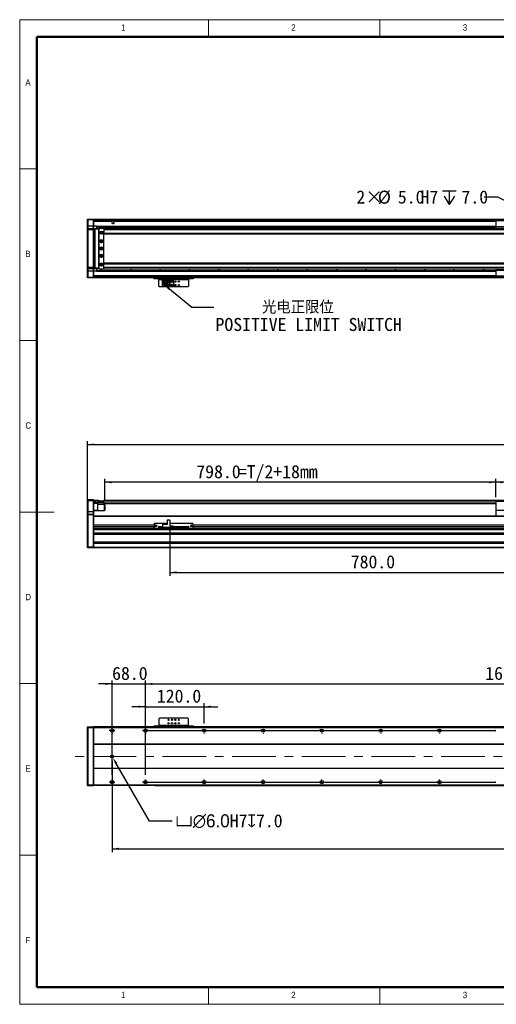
# Model space of a CAD drawing. Header units: millimetres. Extents: x 35 to 2905, y 35 to 2044.
# Tile 1 of 6: x 35 to 1007, y 35 to 2044. Entities that reach past the tile are written whole.
import ezdxf

# ---------------------------------------------------------------- set-up
doc = ezdxf.new("R2010")
doc.units = ezdxf.units.MM
doc.header["$LTSCALE"] = 7
doc.header["$PDSIZE"] = -1
doc.linetypes.add('CENTERX2', pattern=[20.32, 12.7, -2.54, 2.54, -2.54])
doc.layers.add('DIMNS', color=7, linetype='Continuous')
doc.styles.add('SLDTEXTSTYLE1', font='Gothic.ttf', dxfattribs={"width": 0.913})
doc.styles.add('SLDTEXTSTYLE8', font='txt')
doc.styles.add('SLDTEXTSTYLE9', font='txt', dxfattribs={"bigfont": 'bigfont'})
doc.dimstyles.new('SLDDIMSTYLE0', dxfattribs={"dimtxt": 26.6, "dimasz": 14, "dimexe": 0, "dimexo": 0.0625, "dimgap": 6.65, "dimtad": 2, "dimdec": 1, "dimrnd": 1e-09, "dimzin": 4, "dimdsep": 46, "dimtxsty": 'SLDTEXTSTYLE8', "dimsah": 1, "dimcen": 0.09, "dimadec": 0, "dimazin": 1, "dimtfac": 1, "dimtdec": 1, "dimtofl": 0, "dimtmove": 0, "dimatfit": 3, "dimfxl": 0, "dimfrac": 2, "dimtolj": 1, "dimtzin": 12, "dimarcsym": 0})
doc.dimstyles.new('SLDDIMSTYLE1', dxfattribs={"dimtxt": 26.6, "dimasz": 14, "dimexe": 0, "dimexo": 0.0625, "dimgap": 6.65, "dimtad": 2, "dimdec": 1, "dimrnd": 1e-09, "dimzin": 4, "dimdsep": 46, "dimtxsty": 'SLDTEXTSTYLE8', "dimsah": 1, "dimcen": 0.09, "dimadec": 0, "dimazin": 1, "dimtfac": 1, "dimtdec": 1, "dimtmove": 0, "dimatfit": 0, "dimfxl": 0, "dimfrac": 2, "dimtolj": 1, "dimtzin": 12, "dimarcsym": 0})
doc.dimstyles.new('SLDDIMSTYLE3', dxfattribs={"dimtxt": 0.18, "dimasz": 14, "dimexe": 0, "dimexo": 0.0625, "dimgap": 0, "dimtad": 0, "dimtih": 1, "dimtoh": 1, "dimdec": 0, "dimrnd": 1e-09, "dimzin": 0, "dimdsep": 46, "dimtxsty": 'Standard', "dimsah": 1, "dimcen": 0.09, "dimadec": 0, "dimazin": 0, "dimtfac": 14, "dimtdec": 0, "dimtofl": 0, "dimtmove": 0, "dimatfit": 3, "dimfxl": 0, "dimfrac": 2, "dimtolj": 1, "dimtzin": 0, "dimarcsym": 0})
doc.dimstyles.new('SLDDIMSTYLE4', dxfattribs={"dimtxt": 26.6, "dimasz": 14, "dimexe": 0, "dimexo": 0.0625, "dimgap": 6.65, "dimtad": 0, "dimtih": 1, "dimtoh": 1, "dimdec": 1, "dimrnd": 1e-09, "dimzin": 4, "dimdsep": 46, "dimtxsty": 'SLDTEXTSTYLE8', "dimsah": 1, "dimcen": 0, "dimadec": 0, "dimazin": 1, "dimtfac": 1, "dimtdec": 1, "dimtofl": 0, "dimtmove": 0, "dimatfit": 3, "dimfxl": 0, "dimfrac": 2, "dimtolj": 1, "dimtzin": 12, "dimarcsym": 0})
doc.dimstyles.new('SLDDIMSTYLE7', dxfattribs={"dimtxt": 26.6, "dimasz": 14, "dimexe": 0, "dimexo": 0.0625, "dimgap": 6.65, "dimtad": 0, "dimtih": 1, "dimtoh": 1, "dimdec": 1, "dimrnd": 1e-09, "dimzin": 4, "dimdsep": 46, "dimtxsty": 'SLDTEXTSTYLE8', "dimsah": 1, "dimcen": 0, "dimadec": 0, "dimazin": 1, "dimtfac": 1, "dimtdec": 1, "dimtofl": 0, "dimtmove": 0, "dimatfit": 3, "dimfxl": 0, "dimfrac": 2, "dimtolj": 1, "dimtzin": 12, "dimarcsym": 0})

# ---------------------------------------------------------------- blocks, each defined once
blk = doc.blocks.new('_D')
at = {"layer": 'DIMNS'}
for p, q in [((173.6, 1042.6), (173.6, 1184.2)), ((173.6, 1177.2), (2089.6, 1177.2)), ((2089.6, 1042.6), (2089.6, 1184.2))]:
    blk.add_line(p, q, dxfattribs=at)
for points in [[(173.6, 1177.2), (187.6, 1175.1), (187.6, 1179.3)], [(2089.6, 1177.2), (2075.6, 1179.3), (2075.6, 1175.1)]]:
    blk.add_solid(points, dxfattribs=at)
at = {"layer": 'DIMNS', "insert": (1093.1, 1212.1), "char_height": 26.6, "attachment_point": 1, "style": 'SLDTEXTSTYLE8'}
blk.add_mtext('1916.0', dxfattribs=at)
blk = doc.blocks.new('_D_1')
at = {"layer": 'DIMNS'}
for p, q in [((208.6, 1063.3), (208.6, 1107.2)), ((1006.6, 1070.1), (1006.6, 1107.2)), ((1006.6, 1100.2), (208.6, 1100.2))]:
    blk.add_line(p, q, dxfattribs=at)
for points in [[(208.6, 1100.2), (222.6, 1098.1), (222.6, 1102.3)], [(1006.6, 1100.2), (992.6, 1102.3), (992.6, 1098.1)]]:
    blk.add_solid(points, dxfattribs=at)
at = {"layer": 'DIMNS', "char_height": 26.6, "attachment_point": 1, "style": 'SLDTEXTSTYLE8'}
for s, insert in [('798.0', (395.4, 1135.1)), ('=T/2+18mm', (480.1, 1135.1))]:
    blk.add_mtext(s, dxfattribs=dict(at, insert=insert))
blk = doc.blocks.new('_D_3')
at = {"layer": 'DIMNS'}
for p, q in [((1006.6, 1070.1), (1006.6, 1107.2)), ((1256.6, 1070.1), (1256.6, 1107.2)), ((1256.6, 1100.2), (1006.6, 1100.2))]:
    blk.add_line(p, q, dxfattribs=at)
for points in [[(1006.6, 1100.2), (1020.6, 1098.1), (1020.6, 1102.3)], [(1256.6, 1100.2), (1242.6, 1102.3), (1242.6, 1098.1)]]:
    blk.add_solid(points, dxfattribs=at)
at = {"layer": 'DIMNS', "insert": (1089.6, 1135.1), "char_height": 26.6, "attachment_point": 1, "style": 'SLDTEXTSTYLE8'}
blk.add_mtext('250.0', dxfattribs=at)
blk = doc.blocks.new('_D_4')
at = {"layer": 'DIMNS'}
for p, q in [((1121.6, 1008.8), (1121.6, 909.3)), ((341.6, 1001.8), (341.6, 909.3)), ((341.6, 916.3), (1121.6, 916.3))]:
    blk.add_line(p, q, dxfattribs=at)
for points in [[(341.6, 916.3), (355.6, 914.2), (355.6, 918.4)], [(1121.6, 916.3), (1107.6, 918.4), (1107.6, 914.2)]]:
    blk.add_solid(points, dxfattribs=at)
at = {"layer": 'DIMNS', "insert": (710.5, 951.2), "char_height": 26.6, "attachment_point": 1, "style": 'SLDTEXTSTYLE8'}
blk.add_mtext('780.0', dxfattribs=at)
blk = doc.blocks.new('_D_13')
at = {"layer": 'DIMNS'}
for p, q in [((223.6, 532), (223.6, 345.4)), ((2039.6, 526.4), (2039.6, 345.4)), ((223.6, 352.4), (2039.6, 352.4))]:
    blk.add_line(p, q, dxfattribs=at)
for points in [[(223.6, 352.4), (237.6, 350.3), (237.6, 354.5)], [(2039.6, 352.4), (2025.6, 354.5), (2025.6, 350.3)]]:
    blk.add_solid(points, dxfattribs=at)
at = {"layer": 'DIMNS', "insert": (1072.3, 387.3), "char_height": 26.6, "attachment_point": 1, "style": 'SLDTEXTSTYLE8'}
blk.add_mtext('1816.0', dxfattribs=at)
blk = doc.blocks.new('_D_15')
at = {"layer": 'Defpoints', "color": 0}
for p in [(222.1, 543.5), (225.1, 538.3)]:
    blk.add_point(p, dxfattribs=at)
at = {"layer": 'DIMNS', "color": 0, "lineweight": -2}
for p, q in [((299.8, 408.8), (232.1, 526.1)), ((346, 408.8), (299.8, 408.8))]:
    blk.add_line(p, q, dxfattribs=at)
at = {"layer": 'DIMNS', "color": 0}
blk.add_solid([(234.1, 527.3), (230.1, 525), (225.1, 538.3)], dxfattribs=at)
at = {"layer": 'DIMNS', "color": 0, "insert": (352.7, 422.7), "char_height": 26.6, "attachment_point": 1, "style": 'SLDTEXTSTYLE8'}
blk.add_mtext('\\A1;{\\fGDT|b0|i0|c134|p2;v\\fMS PGothic|b0|i0|c128|p34;∅6.0}H7{\\fGDT|b0|i0|c134|p2;x}7.0', dxfattribs=at)
blk = doc.blocks.new('_D_18')
at = {"layer": 'DIMNS'}
for p, q in [((291.6, 608.1), (291.6, 695.7)), ((291.6, 688.7), (1971.6, 688.7)), ((1971.6, 608.1), (1971.6, 695.7))]:
    blk.add_line(p, q, dxfattribs=at)
for points in [[(291.6, 688.7), (305.6, 686.6), (305.6, 690.8)], [(1971.6, 688.7), (1957.6, 690.8), (1957.6, 686.6)]]:
    blk.add_solid(points, dxfattribs=at)
at = {"layer": 'DIMNS', "char_height": 26.6, "attachment_point": 1, "style": 'SLDTEXTSTYLE8'}
for s, insert in [('1680.0', (984.9, 723.6)), ('=14×120(PITCH)', (1088.8, 723.6))]:
    blk.add_mtext(s, dxfattribs=dict(at, insert=insert))
blk = doc.blocks.new('_D_19')
at = {"layer": 'DIMNS'}
for p, q in [((223.6, 688.7), (195.6, 688.7)), ((223.6, 503.1), (223.6, 695.7)), ((223.6, 688.7), (291.6, 688.7)), ((291.6, 503.1), (291.6, 695.7)), ((291.6, 688.7), (319.6, 688.7))]:
    blk.add_line(p, q, dxfattribs=at)
for points in [[(223.6, 688.7), (209.6, 690.8), (209.6, 686.6)], [(291.6, 688.7), (305.6, 686.6), (305.6, 690.8)]]:
    blk.add_solid(points, dxfattribs=at)
at = {"layer": 'DIMNS', "insert": (223.6, 723.6), "char_height": 26.6, "attachment_point": 1, "style": 'SLDTEXTSTYLE8'}
blk.add_mtext('68.0', dxfattribs=at)
blk = doc.blocks.new('_D_21')
at = {"layer": 'DIMNS'}
for p, q in [((291.6, 608.1), (291.6, 649.3)), ((411.6, 608.1), (411.6, 649.3)), ((291.6, 642.3), (263.6, 642.3)), ((291.6, 642.3), (411.6, 642.3)), ((411.6, 642.3), (439.6, 642.3))]:
    blk.add_line(p, q, dxfattribs=at)
for points in [[(291.6, 642.3), (277.6, 644.4), (277.6, 640.2)], [(411.6, 642.3), (425.6, 640.2), (425.6, 644.4)]]:
    blk.add_solid(points, dxfattribs=at)
at = {"layer": 'DIMNS', "insert": (314.9, 677.2), "char_height": 26.6, "attachment_point": 1, "style": 'SLDTEXTSTYLE8'}
blk.add_mtext('120.0', dxfattribs=at)
blk = doc.blocks.new('SW_CENTERMARKSYMBOL_1')
at = {"layer": 'DIMNS', "color": 0}
for p, q in [((-5.08, 105), (-5.84, 105)), ((0, 105), (-2.54, 105)), ((0, 110.08), (0, 110.84)), ((0, 105), (0, 107.54)), ((0, 105), (0, 102.46)), ((0, 105), (2.54, 105)), ((5.08, 105), (5.84, 105)), ((182.92, 105), (182.16, 105)), ((188, 105), (185.46, 105)), ((188, 110.08), (188, 110.84)), ((188, 105), (188, 107.54)), ((188, 105), (188, 102.46)), ((188, 105), (190.54, 105)), ((193.08, 105), (193.84, 105)), ((0, 99.92), (0, 99.16)), ((188, 99.92), (188, 99.16)), ((-5.08, 0), (-5.84, 0)), ((0, 0), (-2.54, 0)), ((0, 5.08), (0, 5.84)), ((0, 0), (0, 2.54)), ((0, 0), (0, -2.54)), ((0, 0), (2.54, 0)), ((5.08, 0), (5.84, 0)), ((0, -5.08), (0, -5.84))]:
    blk.add_line(p, q, dxfattribs=at)
blk = doc.blocks.new('SW_CENTERMARKSYMBOL_2')
at = {"layer": 'DIMNS', "color": 0}
for p, q in [((-125.08, 0), (-125.84, 0)), ((-120, 0), (-122.54, 0)), ((-120, 5.08), (-120, 5.84)), ((-120, 0), (-120, 2.54)), ((-120, 0), (-120, -2.54)), ((-120, 0), (-117.46, 0)), ((-114.92, 0), (-5.08, 0)), ((-5.08, 0), (-5.84, 0)), ((0, 0), (-2.54, 0)), ((0, 0), (-2.54, 0)), ((0, 5.08), (0, 5.84)), ((0, 0), (0, 2.54)), ((0, 0), (0, 2.54)), ((0, 0), (0, -2.54)), ((0, 0), (2.54, 0)), ((0, 0), (0, -2.54)), ((0, 0), (2.54, 0)), ((5.08, 0), (5.84, 0)), ((5.08, 0), (114.92, 0)), ((114.92, 0), (114.16, 0)), ((120, 0), (117.46, 0)), ((120, 0), (117.46, 0)), ((120, 0), (117.46, 0)), ((120, 5.08), (120, 5.84)), ((120, 0), (120, 2.54)), ((120, 0), (120, 2.54)), ((120, 0), (120, 2.54)), ((120, 0), (120, -2.54)), ((120, 0), (122.54, 0)), ((120, 0), (120, -2.54)), ((120, 0), (122.54, 0)), ((120, 0), (120, -2.54)), ((120, 0), (122.54, 0)), ((125.08, 0), (125.84, 0)), ((125.08, 0), (234.92, 0)), ((234.92, 0), (234.16, 0)), ((240, 0), (237.46, 0)), ((240, 0), (237.46, 0)), ((240, 0), (237.46, 0)), ((240, 0), (237.46, 0)), ((240, 5.08), (240, 5.84)), ((240, 0), (240, 2.54)), ((240, 0), (240, 2.54)), ((240, 0), (240, 2.54)), ((240, 0), (240, 2.54)), ((240, 0), (240, -2.54)), ((240, 0), (242.54, 0)), ((240, 0), (240, -2.54)), ((240, 0), (242.54, 0)), ((240, 0), (240, -2.54)), ((240, 0), (242.54, 0)), ((240, 0), (240, -2.54)), ((240, 0), (242.54, 0)), ((245.08, 0), (245.84, 0)), ((245.08, 0), (354.92, 0)), ((354.92, 0), (354.16, 0)), ((360, 0), (357.46, 0)), ((360, 0), (357.46, 0)), ((360, 0), (357.46, 0)), ((360, 0), (357.46, 0)), ((360, 0), (357.46, 0)), ((360, 5.08), (360, 5.84)), ((360, 0), (360, 2.54)), ((360, 0), (360, 2.54)), ((360, 0), (360, 2.54)), ((360, 0), (360, 2.54)), ((360, 0), (360, 2.54)), ((360, 0), (360, -2.54)), ((360, 0), (362.54, 0)), ((360, 0), (360, -2.54)), ((360, 0), (362.54, 0)), ((360, 0), (360, -2.54)), ((360, 0), (362.54, 0)), ((360, 0), (360, -2.54)), ((360, 0), (362.54, 0)), ((360, 0), (360, -2.54)), ((360, 0), (362.54, 0)), ((365.08, 0), (365.84, 0)), ((365.08, 0), (474.92, 0)), ((474.92, 0), (474.16, 0)), ((480, 0), (477.46, 0)), ((480, 0), (477.46, 0)), ((480, 0), (477.46, 0)), ((480, 0), (477.46, 0)), ((480, 0), (477.46, 0)), ((480, 0), (477.46, 0)), ((480, 5.08), (480, 5.84)), ((480, 0), (480, 2.54)), ((480, 0), (480, 2.54)), ((480, 0), (480, 2.54)), ((480, 0), (480, 2.54)), ((480, 0), (480, 2.54)), ((480, 0), (480, 2.54)), ((480, 0), (480, -2.54)), ((480, 0), (482.54, 0)), ((480, 0), (480, -2.54)), ((480, 0), (482.54, 0)), ((480, 0), (480, -2.54)), ((480, 0), (482.54, 0)), ((480, 0), (480, -2.54)), ((480, 0), (482.54, 0)), ((480, 0), (480, -2.54)), ((480, 0), (482.54, 0)), ((480, 0), (480, -2.54)), ((480, 0), (482.54, 0)), ((485.08, 0), (485.84, 0)), ((485.08, 0), (594.92, 0)), ((594.92, 0), (594.16, 0)), ((-120, -5.08), (-120, -5.84)), ((0, -5.08), (0, -5.84)), ((120, -5.08), (120, -5.84)), ((240, -5.08), (240, -5.84)), ((360, -5.08), (360, -5.84)), ((480, -5.08), (480, -5.84))]:
    blk.add_line(p, q, dxfattribs=at)
blk = doc.blocks.new('SW_CENTERMARKSYMBOL_3')
at = {"layer": 'DIMNS', "color": 0}
for p, q in [((-245.08, 0), (-245.84, 0)), ((-240, 0), (-242.54, 0)), ((-240, 5.08), (-240, 5.84)), ((-240, 0), (-240, 2.54)), ((-240, 0), (-240, -2.54)), ((-240, 0), (-237.46, 0)), ((-234.92, 0), (-125.08, 0)), ((-125.08, 0), (-125.84, 0)), ((-120, 0), (-122.54, 0)), ((-120, 0), (-122.54, 0)), ((-120, 5.08), (-120, 5.84)), ((-120, 0), (-120, 2.54)), ((-120, 0), (-120, 2.54)), ((-120, 0), (-120, -2.54)), ((-120, 0), (-117.46, 0)), ((-120, 0), (-120, -2.54)), ((-120, 0), (-117.46, 0)), ((-114.92, 0), (-114.16, 0)), ((-114.92, 0), (-5.08, 0)), ((-5.08, 0), (-5.84, 0)), ((0, 0), (-2.54, 0)), ((0, 0), (-2.54, 0)), ((0, 0), (-2.54, 0)), ((0, 5.08), (0, 5.84)), ((0, 0), (0, 2.54)), ((0, 0), (0, 2.54)), ((0, 0), (0, 2.54)), ((0, 0), (0, -2.54)), ((0, 0), (2.54, 0)), ((0, 0), (0, -2.54)), ((0, 0), (2.54, 0)), ((0, 0), (0, -2.54)), ((0, 0), (2.54, 0)), ((5.08, 0), (5.84, 0)), ((5.08, 0), (114.92, 0)), ((114.92, 0), (114.16, 0)), ((120, 0), (117.46, 0)), ((120, 0), (117.46, 0)), ((120, 0), (117.46, 0)), ((120, 0), (117.46, 0)), ((120, 5.08), (120, 5.84)), ((120, 0), (120, 2.54)), ((120, 0), (120, 2.54)), ((120, 0), (120, 2.54)), ((120, 0), (120, 2.54)), ((120, 0), (120, -2.54)), ((120, 0), (122.54, 0)), ((120, 0), (120, -2.54)), ((120, 0), (122.54, 0)), ((120, 0), (120, -2.54)), ((120, 0), (122.54, 0)), ((120, 0), (120, -2.54)), ((120, 0), (122.54, 0)), ((125.08, 0), (125.84, 0)), ((125.08, 0), (234.92, 0)), ((234.92, 0), (234.16, 0)), ((240, 0), (237.46, 0)), ((240, 0), (237.46, 0)), ((240, 0), (237.46, 0)), ((240, 0), (237.46, 0)), ((240, 0), (237.46, 0)), ((240, 5.08), (240, 5.84)), ((240, 0), (240, 2.54)), ((240, 0), (240, 2.54)), ((240, 0), (240, 2.54)), ((240, 0), (240, 2.54)), ((240, 0), (240, 2.54)), ((240, 0), (240, -2.54)), ((240, 0), (242.54, 0)), ((240, 0), (240, -2.54)), ((240, 0), (242.54, 0)), ((240, 0), (240, -2.54)), ((240, 0), (242.54, 0)), ((240, 0), (240, -2.54)), ((240, 0), (242.54, 0)), ((240, 0), (240, -2.54)), ((240, 0), (242.54, 0)), ((245.08, 0), (245.84, 0)), ((245.08, 0), (354.92, 0)), ((354.92, 0), (354.16, 0)), ((360, 0), (357.46, 0)), ((360, 0), (357.46, 0)), ((360, 0), (357.46, 0)), ((360, 0), (357.46, 0)), ((360, 0), (357.46, 0)), ((360, 0), (357.46, 0)), ((360, 5.08), (360, 5.84)), ((360, 0), (360, 2.54)), ((360, 0), (360, 2.54)), ((360, 0), (360, 2.54)), ((360, 0), (360, 2.54)), ((360, 0), (360, 2.54)), ((360, 0), (360, 2.54)), ((360, 0), (360, -2.54)), ((360, 0), (362.54, 0)), ((360, 0), (360, -2.54)), ((360, 0), (362.54, 0)), ((360, 0), (360, -2.54)), ((360, 0), (362.54, 0)), ((360, 0), (360, -2.54)), ((360, 0), (362.54, 0)), ((360, 0), (360, -2.54)), ((360, 0), (362.54, 0)), ((360, 0), (360, -2.54)), ((360, 0), (362.54, 0)), ((365.08, 0), (365.84, 0)), ((365.08, 0), (474.92, 0)), ((474.92, 0), (474.16, 0)), ((-240, -5.08), (-240, -5.84)), ((-120, -5.08), (-120, -5.84)), ((0, -5.08), (0, -5.84)), ((120, -5.08), (120, -5.84)), ((240, -5.08), (240, -5.84)), ((360, -5.08), (360, -5.84))]:
    blk.add_line(p, q, dxfattribs=at)
blk = doc.blocks.new('SW_DOWELSYMBOL_0')
at = {"linetype": 'Continuous', "lineweight": 18}
h = blk.add_hatch(color=0, dxfattribs=at)
edge = h.paths.add_edge_path(flags=0)
edge.add_arc((0, 0), 3, 180, 270)
edge.add_line((0, -3), (0, 0))
edge.add_line((0, 0), (-3, 0))
h = blk.add_hatch(color=0, dxfattribs=at)
edge = h.paths.add_edge_path(flags=0)
edge.add_arc((0, 0), 3, 0, 90)
edge.add_line((0, 3), (0, 0))
edge.add_line((0, 0), (3, 0))
at = {"layer": 'DIMNS', "color": 0}
blk.add_circle((0, 0), 3, dxfattribs=at)
blk = doc.blocks.new('SW_SYMBOL_HOLE_DEPTH')
at = {"layer": 'DIMNS', "color": 0}
for p, q in [((0, 6125), (5600, 6125)), ((2800, 6125), (2800, 525)), ((700, 3885), (2800, 525)), ((4900, 3885), (2800, 525))]:
    blk.add_line(p, q, dxfattribs=at)
blk = doc.blocks.new('_D_23')
at = {"layer": 'DIMNS'}
for p, q in [((1010.8, 1682.2), (982.8, 1682.2)), ((1116.9, 1628.1), (1010.8, 1682.2))]:
    blk.add_line(p, q, dxfattribs=at)
blk.add_solid([(1116.9, 1628.1), (1105.4, 1636.3), (1103.5, 1632.6)], dxfattribs=at)
at = {"layer": 'DIMNS', "xscale": 0.004985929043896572, "yscale": 0.004985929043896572, "zscale": 0.004985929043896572}
blk.add_blockref('SW_SYMBOL_HOLE_DEPTH', (897.5, 1664.5), dxfattribs=at)
at = {"layer": 'DIMNS', "char_height": 26.6, "attachment_point": 1, "style": 'SLDTEXTSTYLE8'}
for s, insert in [('2×', (722, 1695.5)), ('%%c', (765.6, 1695.2)), ('5.0', (806.6, 1695.5)), ('H7', (853, 1695.5)), ('7.0', (936.5, 1695.5))]:
    blk.add_mtext(s, dxfattribs=dict(at, insert=insert))
blk = doc.blocks.new('SW_NOTE_5')
at = {"layer": 'DIMNS', "color": 0, "char_height": 26.6, "attachment_point": 1}
for s, insert, style in [('    光电正限位', (3.7, 13.4), 'SLDTEXTSTYLE9'), ('POSITIVE LIMIT SWITCH', (3.7, -21.8), 'SLDTEXTSTYLE8')]:
    blk.add_mtext(s, dxfattribs=dict(at, insert=insert, style=style))

msp = doc.modelspace()

# ---------------------------------------------------------------- linework, layer by layer
at = {"color": 7, "linetype": 'Continuous', "lineweight": 18}
for p, q in [((2905, 2044), (35, 2044)), ((35, 2044), (35, 35)), ((420, 2009), (420, 2044)), ((770, 2044), (770, 2009)), ((70, 2009), (2870, 2009)), ((70, 2009), (70, 70)), ((70, 1739.5), (35, 1739.5)), ((35, 1389.5), (70, 1389.5)), ((35, 1039.5), (105, 1039.5)), ((35, 689.5), (70, 689.5)), ((70, 339.5), (35, 339.5)), ((70, 70), (2870, 70)), ((420, 35), (420, 70)), ((770, 70), (770, 35)), ((861, 70), (2870, 70)), ((35, 35), (2905, 35))]:
    msp.add_line(p, q, dxfattribs=at)
at = {"color": 7, "linetype": 'Continuous', "lineweight": 50}
for p, q in [((2870, 2009), (70, 2009)), ((70, 2009), (70, 70)), ((70, 70), (2870, 70))]:
    msp.add_line(p, q, dxfattribs=at)
at = {"color": 7, "linetype": 'Continuous', "lineweight": 25}
for p, q in [((173.62, 1636.68), (173.92, 1636.98)), ((173.62, 1635.48), (173.62, 1636.68)), ((173.62, 1635.48), (173.92, 1635.48)), ((173.62, 1622.98), (173.62, 1635.48)), ((173.92, 1636.98), (173.92, 1635.48)), ((173.92, 1636.98), (185.32, 1636.98)), ((173.92, 1635.48), (173.92, 1622.98)), ((185.32, 1635.48), (173.92, 1635.48)), ((185.32, 1635.48), (185.32, 1636.98)), ((185.32, 1636.98), (185.62, 1636.68)), ((185.32, 1622.98), (185.32, 1635.48)), ((185.32, 1635.48), (185.62, 1635.48)), ((185.62, 1636.68), (185.62, 1635.48)), ((185.62, 1636.48), (1032.62, 1636.48)), ((185.62, 1635.48), (185.62, 1622.98)), ((1032.62, 1634.49), (185.62, 1634.49)), ((223.98, 1632.49), (185.62, 1632.49)), ((223.98, 1628.38), (223.98, 1632.49)), ((227.26, 1628.38), (223.98, 1628.38)), ((227.26, 1632.49), (227.26, 1628.38)), ((311.12, 1636.78), (1032.62, 1636.78)), ((311.12, 1636.78), (311.12, 1636.58)), ((311.12, 1636.58), (1032.62, 1636.58)), ((311.12, 1636.48), (311.12, 1636.58)), ((1256.62, 1633.48), (1006.62, 1633.48)), ((1006.62, 1633.48), (1006.62, 1621.48)), ((173.62, 1622.98), (173.92, 1622.98)), ((173.62, 1617.68), (173.62, 1622.98)), ((173.92, 1617.98), (173.62, 1617.68)), ((173.62, 1614.98), (173.62, 1617.68)), ((173.62, 1538.98), (173.62, 1614.98)), ((173.92, 1614.98), (173.62, 1614.98)), ((173.92, 1622.98), (173.92, 1617.98)), ((185.32, 1622.98), (173.92, 1622.98)), ((173.92, 1617.98), (173.92, 1614.98)), ((173.92, 1617.98), (185.32, 1617.98)), ((173.92, 1614.98), (173.92, 1538.98)), ((185.32, 1614.98), (173.92, 1614.98)), ((185.32, 1617.98), (185.32, 1622.98)), ((185.32, 1622.98), (185.62, 1622.98)), ((185.32, 1614.98), (185.32, 1617.98)), ((185.32, 1617.98), (185.62, 1617.68)), ((185.32, 1538.98), (185.32, 1614.98)), ((185.32, 1614.98), (185.62, 1614.98)), ((191.62, 1622.99), (185.62, 1622.99)), ((185.62, 1622.98), (185.62, 1617.68)), ((185.62, 1617.68), (185.62, 1614.98)), ((185.62, 1616.48), (188.12, 1616.48)), ((188.12, 1615.48), (185.62, 1615.48)), ((185.62, 1614.98), (185.62, 1538.98)), ((188.12, 1617.68), (188.42, 1617.98)), ((188.12, 1616.48), (188.12, 1617.68)), ((188.12, 1537.48), (188.12, 1616.48)), ((188.12, 1616.48), (188.42, 1616.48)), ((188.42, 1617.98), (188.42, 1616.48)), ((188.42, 1617.98), (195.62, 1617.98)), ((188.42, 1616.48), (188.42, 1537.48)), ((195.62, 1616.48), (188.42, 1616.48)), ((191.62, 1622.99), (1006.62, 1622.99)), ((191.62, 1622.99), (191.62, 1622.7)), ((191.62, 1622.7), (1006.62, 1622.7)), ((191.62, 1622.7), (191.62, 1621.8)), ((191.62, 1621.8), (1006.62, 1621.8)), ((191.62, 1621.8), (191.62, 1621.5)), ((191.62, 1621.5), (1006.62, 1621.5)), ((191.62, 1621.5), (191.62, 1617.98)), ((195.62, 1617.98), (195.62, 1616.48)), ((195.62, 1617.98), (197.12, 1617.98)), ((196.82, 1617.68), (195.62, 1617.68)), ((195.62, 1616.48), (195.62, 1537.48)), ((196.62, 1615.98), (196.12, 1615.98)), ((196.12, 1615.98), (196.12, 1537.98)), ((197.12, 1617.98), (196.62, 1617.48)), ((196.62, 1617.48), (196.62, 1536.48)), ((206.12, 1617.98), (197.12, 1617.98)), ((202.77, 1609.98), (200.48, 1609.98)), ((206.62, 1617.48), (206.12, 1617.98)), ((2057.12, 1617.98), (206.62, 1617.98)), ((206.62, 1617.98), (206.62, 1617.48)), ((206.62, 1617.35), (206.62, 1617.48)), ((206.62, 1617.35), (206.62, 1614.98)), ((2057.62, 1614.98), (206.62, 1614.98)), ((206.62, 1614.98), (206.62, 1607.98)), ((2057.62, 1607.98), (206.62, 1607.98)), ((206.62, 1607.98), (206.62, 1606.98)), ((1256.62, 1621.48), (1006.62, 1621.48)), ((1006.62, 1621.48), (1006.62, 1617.98)), ((185.62, 1592.48), (188.12, 1592.48)), ((188.12, 1591.48), (185.62, 1591.48)), ((206.62, 1606.98), (2057.62, 1606.98)), ((206.62, 1546.98), (206.62, 1606.98)), ((185.62, 1562.48), (188.12, 1562.48)), ((188.12, 1561.48), (185.62, 1561.48)), ((2057.62, 1546.98), (206.62, 1546.98)), ((206.62, 1545.98), (206.62, 1546.98)), ((173.62, 1536.28), (173.62, 1538.98)), ((173.92, 1538.98), (173.62, 1538.98)), ((173.92, 1535.98), (173.62, 1536.28)), ((173.62, 1530.98), (173.62, 1536.28)), ((173.92, 1530.98), (173.62, 1530.98)), ((173.62, 1518.48), (173.62, 1530.98)), ((173.92, 1538.98), (173.92, 1535.98)), ((173.92, 1538.98), (185.32, 1538.98)), ((185.32, 1535.98), (173.92, 1535.98)), ((173.92, 1535.98), (173.92, 1530.98)), ((185.32, 1530.98), (173.92, 1530.98)), ((173.92, 1530.98), (173.92, 1518.48)), ((185.32, 1535.98), (185.32, 1538.98)), ((185.32, 1538.98), (185.62, 1538.98)), ((185.32, 1535.98), (185.62, 1536.28)), ((185.32, 1530.98), (185.32, 1535.98)), ((185.62, 1530.98), (185.32, 1530.98)), ((185.32, 1518.48), (185.32, 1530.98)), ((185.62, 1538.98), (185.62, 1536.28)), ((185.62, 1538.48), (188.12, 1538.48)), ((188.12, 1537.48), (185.62, 1537.48)), ((185.62, 1536.28), (185.62, 1530.98)), ((185.62, 1530.98), (185.62, 1518.48)), ((191.62, 1530.98), (185.62, 1530.98)), ((188.12, 1536.28), (188.12, 1537.48)), ((188.12, 1537.48), (188.42, 1537.48)), ((188.12, 1536.28), (188.42, 1535.98)), ((188.42, 1537.48), (188.42, 1535.98)), ((188.42, 1537.48), (195.62, 1537.48)), ((195.62, 1535.98), (188.42, 1535.98)), ((191.62, 1535.98), (191.62, 1532.46)), ((191.62, 1532.46), (1006.62, 1532.46)), ((191.62, 1532.46), (191.62, 1532.17)), ((191.62, 1532.17), (1006.62, 1532.17)), ((191.62, 1532.17), (191.62, 1531.27)), ((191.62, 1531.27), (1006.62, 1531.27)), ((191.62, 1531.27), (191.62, 1530.98)), ((191.62, 1530.98), (1006.62, 1530.98)), ((195.62, 1537.48), (195.62, 1535.98)), ((195.62, 1536.28), (196.82, 1536.28)), ((197.12, 1535.98), (195.62, 1535.98)), ((196.12, 1537.98), (196.62, 1537.98)), ((196.62, 1536.48), (197.12, 1535.98)), ((197.12, 1535.98), (206.12, 1535.98)), ((200.48, 1543.98), (202.77, 1543.98)), ((206.12, 1535.98), (206.62, 1536.48)), ((206.62, 1545.98), (2057.62, 1545.98)), ((206.62, 1538.98), (206.62, 1545.98)), ((206.62, 1536.62), (206.62, 1538.98)), ((206.62, 1538.98), (2057.62, 1538.98)), ((206.62, 1536.48), (206.62, 1536.62)), ((206.62, 1535.98), (206.62, 1536.48)), ((206.62, 1535.98), (2057.12, 1535.98)), ((1006.62, 1535.98), (1006.62, 1532.48)), ((1256.62, 1532.48), (1006.62, 1532.48)), ((1006.62, 1532.48), (1006.62, 1520.48)), ((173.92, 1518.48), (173.62, 1518.48)), ((173.62, 1517.28), (173.62, 1518.48)), ((173.92, 1516.98), (173.62, 1517.28)), ((173.92, 1518.48), (173.92, 1516.98)), ((173.92, 1518.48), (185.32, 1518.48)), ((185.32, 1516.98), (173.92, 1516.98)), ((185.32, 1516.98), (185.32, 1518.48)), ((185.62, 1518.48), (185.32, 1518.48)), ((185.62, 1517.28), (185.32, 1516.98)), ((1121.62, 1519.48), (185.62, 1519.48)), ((185.62, 1518.48), (185.62, 1517.28)), ((185.62, 1517.28), (185.62, 1516.98)), ((1121.62, 1516.98), (185.62, 1516.98)), ((309.12, 1514.98), (309.12, 1516.98)), ((310.12, 1514.98), (309.12, 1514.98)), ((310.12, 1516.98), (310.12, 1514.98)), ((388.12, 1514.98), (310.12, 1514.98)), ((319.12, 1514.98), (319.12, 1513.98)), ((319.12, 1513.98), (379.12, 1513.98)), ((319.12, 1500.18), (319.12, 1513.98)), ((326.42, 1511.88), (326.42, 1512.68)), ((326.42, 1512.68), (335.62, 1512.68)), ((334.72, 1511.88), (326.42, 1511.88)), ((326.42, 1511.88), (326.42, 1511.38)), ((334.22, 1511.38), (326.42, 1511.38)), ((326.42, 1508.78), (326.42, 1511.38)), ((326.42, 1508.78), (332.62, 1508.78)), ((326.42, 1503.18), (326.42, 1508.78)), ((327.72, 1503.18), (327.72, 1508.78)), ((328.22, 1508.43), (328.22, 1508.78)), ((332.62, 1508.43), (328.22, 1508.43)), ((328.22, 1503.53), (328.22, 1508.43)), ((331.02, 1506.78), (329.18, 1506.78)), ((329.18, 1506.78), (329.18, 1505.18)), ((331.02, 1506.78), (331.02, 1505.18)), ((332.62, 1508.78), (332.62, 1503.18)), ((334.22, 1511.38), (334.72, 1511.88)), ((334.22, 1500.58), (334.22, 1511.38)), ((334.72, 1500.08), (334.72, 1511.88)), ((335.62, 1512.68), (341.62, 1512.68)), ((335.62, 1512.68), (335.62, 1508.98)), ((335.62, 1508.98), (341.62, 1508.98)), ((335.62, 1508.98), (335.62, 1502.98)), ((336.12, 1508.98), (336.12, 1502.98)), ((336.42, 1508.98), (336.42, 1502.98)), ((338.02, 1511.18), (338.22, 1511.18)), ((338.62, 1509.98), (338.02, 1511.18)), ((338.22, 1511.58), (339.02, 1511.58)), ((338.22, 1511.18), (338.22, 1511.58)), ((339.22, 1511.18), (338.62, 1509.98)), ((339.02, 1511.58), (339.02, 1511.18)), ((339.02, 1511.18), (339.22, 1511.18)), ((340.82, 1502.98), (340.82, 1508.98)), ((341.12, 1502.98), (341.12, 1508.98)), ((341.62, 1512.68), (341.62, 1508.98)), ((341.62, 1512.68), (347.12, 1512.68)), ((341.62, 1508.98), (341.62, 1502.98)), ((349.12, 1510.68), (349.12, 1501.28)), ((379.12, 1513.98), (379.12, 1514.98)), ((379.12, 1513.98), (379.12, 1500.18)), ((388.12, 1514.98), (388.12, 1516.98)), ((389.12, 1514.98), (388.12, 1514.98)), ((389.12, 1516.98), (389.12, 1514.98)), ((1256.62, 1520.48), (1006.62, 1520.48)), ((319.12, 1500.18), (320.12, 1499.18)), ((378.12, 1499.18), (320.12, 1499.18)), ((332.62, 1503.18), (326.42, 1503.18)), ((326.42, 1500.58), (326.42, 1503.18)), ((326.42, 1500.58), (334.22, 1500.58)), ((326.42, 1500.58), (326.42, 1500.08)), ((326.42, 1500.08), (334.72, 1500.08)), ((326.42, 1499.28), (326.42, 1500.08)), ((335.62, 1499.28), (326.42, 1499.28)), ((328.22, 1503.18), (328.22, 1503.53)), ((328.22, 1503.53), (332.62, 1503.53)), ((329.18, 1505.18), (331.02, 1505.18)), ((334.72, 1500.08), (334.22, 1500.58)), ((341.62, 1502.98), (335.62, 1502.98)), ((335.62, 1502.98), (335.62, 1499.28)), ((341.62, 1499.28), (335.62, 1499.28)), ((338.02, 1501.58), (338.22, 1501.58)), ((338.62, 1500.38), (338.02, 1501.58)), ((338.22, 1501.98), (339.02, 1501.98)), ((338.22, 1501.58), (338.22, 1501.98)), ((339.22, 1501.58), (338.62, 1500.38)), ((339.02, 1501.98), (339.02, 1501.58)), ((339.02, 1501.58), (339.22, 1501.58)), ((341.62, 1502.98), (341.62, 1499.28)), ((347.12, 1499.28), (341.62, 1499.28)), ((378.12, 1499.18), (379.12, 1500.18)), ((173.92, 1065.18), (173.62, 1064.88)), ((173.62, 1062.18), (173.62, 1064.88)), ((173.92, 1065.18), (173.92, 1062.18)), ((173.92, 1065.18), (185.32, 1065.18)), ((185.32, 1062.18), (185.32, 1065.18)), ((185.32, 1065.18), (185.62, 1064.88)), ((185.62, 1064.88), (185.62, 1062.18)), ((173.92, 1062.18), (173.62, 1062.18)), ((173.62, 1040.18), (173.62, 1062.18)), ((173.92, 1062.18), (173.92, 1040.18)), ((185.32, 1062.18), (173.92, 1062.18)), ((185.32, 1040.18), (185.32, 1062.18)), ((185.32, 1062.18), (185.62, 1062.18)), ((185.62, 1062.18), (185.62, 1040.18)), ((185.62, 1058.18), (188.42, 1058.18)), ((193.62, 1057.18), (185.62, 1057.18)), ((188.12, 1063.38), (188.42, 1063.68)), ((188.12, 1062.18), (188.12, 1063.38)), ((188.12, 1059.68), (188.12, 1062.18)), ((188.12, 1062.18), (188.42, 1062.18)), ((188.12, 1058.48), (188.12, 1059.68)), ((188.42, 1059.68), (188.12, 1059.68)), ((188.42, 1058.18), (188.12, 1058.48)), ((188.42, 1063.68), (188.42, 1062.18)), ((188.42, 1063.68), (195.62, 1063.68)), ((188.42, 1062.18), (188.42, 1059.68)), ((195.62, 1062.18), (188.42, 1062.18)), ((188.42, 1059.68), (188.42, 1058.18)), ((188.42, 1059.68), (205.82, 1059.68)), ((205.82, 1058.18), (188.42, 1058.18)), ((193.62, 1058.18), (193.62, 1057.18)), ((193.62, 1057.18), (193.62, 1043.18)), ((208.32, 1054.68), (193.62, 1054.68)), ((195.62, 1063.68), (195.62, 1062.18)), ((195.62, 1059.88), (195.62, 1062.18)), ((195.62, 1060.18), (205.82, 1060.18)), ((205.82, 1059.88), (195.62, 1059.88)), ((196.12, 1060.18), (196.12, 1060.38)), ((196.12, 1060.38), (196.62, 1060.38)), ((196.62, 1060.38), (196.62, 1062.38)), ((196.62, 1062.38), (197.12, 1062.38)), ((197.12, 1060.38), (196.62, 1060.38)), ((197.12, 1062.38), (197.12, 1060.38)), ((197.12, 1062.38), (206.12, 1062.38)), ((197.12, 1060.38), (206.12, 1060.38)), ((205.82, 1060.18), (206.12, 1059.88)), ((205.82, 1060.18), (205.82, 1059.88)), ((205.82, 1060.18), (206.62, 1060.18)), ((205.82, 1059.68), (205.82, 1059.88)), ((205.82, 1059.88), (206.12, 1059.88)), ((205.82, 1058.18), (205.82, 1059.68)), ((205.82, 1059.68), (206.12, 1059.68)), ((205.82, 1058.18), (206.12, 1058.48)), ((206.12, 1060.38), (206.12, 1062.38)), ((206.12, 1062.38), (206.62, 1062.38)), ((206.62, 1060.38), (206.12, 1060.38)), ((206.12, 1059.88), (206.12, 1059.68)), ((206.12, 1059.68), (206.12, 1058.48)), ((206.62, 1063.53), (2057.62, 1063.53)), ((206.62, 1062.38), (206.62, 1063.53)), ((206.62, 1062.38), (206.62, 1062.19)), ((206.62, 1060.53), (206.62, 1062.19)), ((206.62, 1060.03), (206.62, 1060.53)), ((206.62, 1057.03), (206.62, 1060.03)), ((206.62, 1057.03), (1006.62, 1057.03)), ((208.62, 1054.38), (208.32, 1054.68)), ((208.32, 1043.08), (208.32, 1054.68)), ((208.62, 1054.38), (208.62, 1043.36)), ((1256.62, 1061.18), (1006.62, 1061.18)), ((1006.62, 1061.18), (1006.62, 1042.68)), ((173.92, 1040.18), (173.62, 1040.18)), ((173.62, 1034.88), (173.62, 1040.18)), ((173.92, 1035.18), (173.62, 1034.88)), ((173.62, 1033.68), (173.62, 1034.88)), ((173.62, 968.81), (173.62, 1033.68)), ((173.92, 1033.68), (173.62, 1033.68)), ((173.92, 1040.18), (173.92, 1035.18)), ((185.32, 1040.18), (173.92, 1040.18)), ((173.92, 1035.18), (173.92, 1033.68)), ((173.92, 1035.18), (185.32, 1035.18)), ((173.92, 1033.68), (173.92, 968.68)), ((185.32, 1033.68), (173.92, 1033.68)), ((185.32, 1035.18), (185.32, 1040.18)), ((185.62, 1040.18), (185.32, 1040.18)), ((185.32, 1033.68), (185.32, 1035.18)), ((185.62, 1034.88), (185.32, 1035.18)), ((185.32, 968.68), (185.32, 1033.68)), ((185.62, 1033.68), (185.32, 1033.68)), ((185.62, 1043.18), (193.62, 1043.18)), ((193.62, 1042.18), (185.62, 1042.18)), ((185.62, 1040.18), (185.62, 1034.88)), ((185.62, 1034.88), (185.62, 1033.68)), ((185.62, 1033.68), (185.62, 1030.9)), ((1121.62, 1031.18), (185.62, 1031.18)), ((185.62, 1030.9), (185.62, 1030.18)), ((185.62, 1030.18), (185.62, 1012.73)), ((193.62, 1043.18), (193.62, 1042.18)), ((193.62, 1042.68), (208.32, 1042.68)), ((208.32, 1042.68), (208.32, 1043.08)), ((208.32, 1042.68), (208.62, 1042.98)), ((208.62, 1043.36), (208.62, 1042.98)), ((1121.62, 1042.68), (1006.62, 1042.68)), ((1006.62, 1042.68), (1006.62, 1031.18)), ((185.62, 1012.73), (185.62, 1009.33)), ((309.12, 1012.73), (185.62, 1012.73)), ((309.12, 1009.33), (185.62, 1009.33)), ((185.62, 1009.33), (185.62, 1005.81)), ((2077.62, 1005.81), (185.62, 1005.81)), ((185.62, 1005.81), (185.62, 1004.5)), ((185.62, 1004.5), (185.62, 968.81)), ((310.12, 1016.18), (309.12, 1015.18)), ((309.12, 1015.18), (309.12, 1007.18)), ((309.12, 1007.18), (310.12, 1006.18)), ((335.62, 1016.18), (310.12, 1016.18)), ((310.12, 1006.18), (318.12, 1006.18)), ((313.83, 1012.73), (312.42, 1012.73)), ((319.12, 1010.18), (318.12, 1010.18)), ((318.12, 1010.18), (318.12, 1006.18)), ((319.12, 1009.33), (318.12, 1009.33)), ((319.12, 1009.18), (319.12, 1010.18)), ((319.12, 1009.18), (319.12, 1008.18)), ((319.12, 1006.18), (319.12, 1008.18)), ((319.12, 1008.18), (320.12, 1008.18)), ((320.12, 1006.18), (319.12, 1006.18)), ((320.12, 1008.18), (320.12, 1006.18)), ((378.12, 1008.18), (320.12, 1008.18)), ((378.12, 1006.18), (320.12, 1006.18)), ((326.42, 1014.68), (334.22, 1014.68)), ((326.42, 1014.68), (326.42, 1014.18)), ((326.42, 1014.18), (326.42, 1008.18)), ((335.62, 1014.18), (326.42, 1014.18)), ((334.72, 1014.18), (334.22, 1014.68)), ((335.62, 1023.08), (335.62, 1014.18)), ((341.62, 1023.08), (335.62, 1023.08)), ((341.62, 1023.08), (341.62, 1010.68)), ((388.12, 1016.18), (341.62, 1016.18)), ((347.12, 1010.68), (341.62, 1010.68)), ((347.12, 1008.18), (347.12, 1010.68)), ((349.12, 1010.68), (347.12, 1010.68)), ((349.12, 1008.18), (349.12, 1010.68)), ((378.12, 1006.18), (378.12, 1008.18)), ((378.12, 1008.18), (379.12, 1008.18)), ((379.12, 1006.18), (378.12, 1006.18)), ((380.12, 1010.18), (379.12, 1010.18)), ((379.12, 1010.18), (379.12, 1009.18)), ((380.12, 1009.33), (379.12, 1009.33)), ((379.12, 1008.18), (379.12, 1009.18)), ((379.12, 1008.18), (379.12, 1006.18)), ((380.12, 1006.18), (380.12, 1010.18)), ((380.12, 1006.18), (388.12, 1006.18)), ((385.83, 1012.73), (384.42, 1012.73)), ((389.12, 1015.18), (388.12, 1016.18)), ((388.12, 1006.18), (389.12, 1007.18)), ((389.12, 1007.18), (389.12, 1015.18)), ((1874.12, 1012.73), (389.12, 1012.73)), ((1874.12, 1009.33), (389.12, 1009.33)), ((2077.62, 1003.21), (185.62, 1003.21)), ((2077.62, 996.28), (185.62, 996.28)), ((2077.62, 993.68), (185.62, 993.68)), ((173.62, 966.98), (173.62, 968.81)), ((173.62, 968.81), (173.92, 968.68)), ((173.62, 966.98), (173.92, 966.68)), ((173.92, 968.68), (173.92, 966.68)), ((173.92, 968.68), (185.32, 968.68)), ((185.32, 966.68), (173.92, 966.68)), ((185.62, 968.81), (185.32, 968.68)), ((185.32, 966.68), (185.32, 968.68)), ((185.62, 966.98), (185.32, 966.68)), ((2077.62, 978.18), (185.62, 978.18)), ((2077.62, 976.18), (185.62, 976.18)), ((2077.62, 975.18), (185.62, 975.18)), ((185.62, 968.81), (185.62, 968.61)), ((185.62, 968.61), (185.62, 967.18)), ((2077.62, 967.18), (185.62, 967.18)), ((185.62, 967.18), (185.62, 966.18)), ((2077.62, 966.18), (185.62, 966.18)), ((309.12, 600.86), (309.12, 602.86)), ((309.12, 602.86), (310.12, 602.86)), ((310.12, 602.86), (310.12, 600.86)), ((310.12, 602.86), (318.12, 602.86)), ((318.12, 602.86), (318.12, 600.86)), ((319.12, 602.86), (318.12, 602.86)), ((320.12, 618.66), (319.12, 617.66)), ((319.12, 617.66), (319.12, 603.86)), ((319.12, 600.86), (319.12, 603.86)), ((379.12, 603.86), (319.12, 603.86)), ((378.12, 618.66), (320.12, 618.66)), ((379.12, 617.66), (378.12, 618.66)), ((379.12, 603.86), (379.12, 617.66)), ((379.12, 603.86), (379.12, 600.86)), ((380.12, 602.86), (379.12, 602.86)), ((380.12, 602.86), (380.12, 600.86)), ((380.12, 602.86), (388.12, 602.86)), ((388.12, 600.86), (388.12, 602.86)), ((388.12, 602.86), (389.12, 602.86)), ((389.12, 602.86), (389.12, 600.86)), ((173.62, 600.56), (173.92, 600.86)), ((173.62, 598.73), (173.62, 600.56)), ((173.62, 598.73), (173.92, 598.86)), ((173.62, 482.98), (173.62, 598.73)), ((173.92, 600.86), (173.92, 598.86)), ((173.92, 600.86), (185.32, 600.86)), ((173.92, 598.86), (173.92, 482.86)), ((185.32, 598.86), (173.92, 598.86)), ((185.32, 598.86), (185.32, 600.86)), ((185.62, 600.56), (185.32, 600.86)), ((185.32, 482.86), (185.32, 598.86)), ((185.62, 598.73), (185.32, 598.86)), ((2077.62, 600.86), (185.62, 600.86)), ((185.62, 600.86), (185.62, 600.56)), ((185.62, 600.56), (185.62, 600.36)), ((2077.62, 600.36), (185.62, 600.36)), ((185.62, 600.36), (185.62, 599.36)), ((2077.62, 599.36), (185.62, 599.36)), ((185.62, 599.36), (185.62, 565.86)), ((2077.62, 565.86), (185.62, 565.86)), ((185.62, 565.86), (185.62, 565.36)), ((2077.62, 565.36), (185.62, 565.36)), ((185.62, 565.36), (185.62, 516.36)), ((2077.62, 516.36), (185.62, 516.36)), ((185.62, 516.36), (185.62, 515.86)), ((2077.62, 515.86), (185.62, 515.86)), ((185.62, 515.86), (185.62, 482.36)), ((173.62, 481.16), (173.62, 482.98)), ((173.62, 482.98), (173.92, 482.86)), ((173.92, 482.86), (173.92, 480.86)), ((173.92, 482.86), (185.32, 482.86)), ((185.62, 482.98), (185.32, 482.86)), ((185.32, 480.86), (185.32, 482.86)), ((2077.62, 482.36), (185.62, 482.36)), ((185.62, 482.36), (185.62, 481.36)), ((173.62, 481.16), (173.92, 480.86)), ((185.32, 480.86), (173.92, 480.86)), ((185.62, 481.16), (185.32, 480.86)), ((185.62, 481.36), (185.62, 481.16)), ((2077.62, 481.36), (185.62, 481.36)), ((311.12, 481.36), (311.12, 481.26)), ((1971.12, 481.26), (311.12, 481.26)), ((311.12, 481.06), (311.12, 481.26)), ((1971.12, 481.06), (311.12, 481.06))]:
    msp.add_line(p, q, dxfattribs=at)
at = {"color": 8, "linetype": 'Continuous', "lineweight": 25}
for p, q in [((1032.62, 1635.98), (185.62, 1635.98)), ((1006.62, 1632.49), (227.26, 1632.49)), ((1006.62, 1521.48), (185.62, 1521.48)), ((1121.62, 1517.98), (185.62, 1517.98)), ((206.62, 1060.53), (1006.62, 1060.53)), ((206.62, 1060.03), (1006.62, 1060.03)), ((1121.62, 1030.18), (185.62, 1030.18)), ((326.42, 1009.18), (319.12, 1009.18)), ((379.12, 1009.18), (349.12, 1009.18))]:
    msp.add_line(p, q, dxfattribs=at)
at = {"color": 7, "linetype": 'Continuous', "lineweight": 25}
for centre, radius in [((201.62, 1609.48), 3.36), ((201.62, 1609.48), 1.7), ((201.62, 1609.48), 1.25), ((201.62, 1591.98), 3.36), ((201.62, 1591.98), 1.7), ((201.62, 1591.98), 1.25), ((201.62, 1576.98), 3.36), ((201.62, 1576.98), 1.7), ((201.62, 1576.98), 1.25), ((201.62, 1561.98), 3.36), ((201.62, 1544.48), 3.36), ((201.62, 1561.98), 1.7), ((201.62, 1561.98), 1.25), ((201.62, 1544.48), 1.7), ((201.62, 1544.48), 1.25), ((345.62, 1509.48), 1.75), ((345.62, 1509.48), 1.25), ((352.62, 1509.48), 1.25), ((359.62, 1509.48), 1.25), ((345.62, 1502.48), 1.75), ((345.62, 1502.48), 1.25), ((352.62, 1502.48), 1.25), ((359.62, 1502.48), 1.25), ((313.12, 1011.18), 1.7), ((385.12, 1011.18), 1.7), ((338.62, 615.36), 1.25), ((338.62, 608.36), 1.25), ((345.62, 615.36), 1.25), ((345.62, 608.36), 1.25), ((352.62, 615.36), 1.25), ((352.62, 608.36), 1.25), ((359.62, 615.36), 1.25), ((359.62, 608.36), 1.25), ((223.62, 593.36), 3.3), ((291.62, 593.36), 3.3), ((411.62, 593.36), 3.3), ((531.62, 593.36), 3.3), ((651.62, 593.36), 3.3), ((771.62, 593.36), 3.3), ((891.62, 593.36), 3.3), ((223.62, 540.86), 3), ((223.62, 488.36), 3.3), ((291.62, 488.36), 3.3), ((411.62, 488.36), 3.3), ((531.62, 488.36), 3.3), ((651.62, 488.36), 3.3), ((771.62, 488.36), 3.3), ((891.62, 488.36), 3.3)]:
    msp.add_circle(centre, radius, dxfattribs=at)
for centre, radius, start, end in [((201.62, 1615.49), 3.75, 41.71073, 138.28927), ((261.62, 1615.49), 3.75, 41.71072, 138.28928), ((321.62, 1615.49), 3.75, 41.71072, 138.28928), ((381.62, 1615.49), 3.75, 41.71072, 138.28928), ((441.62, 1615.49), 3.75, 41.71072, 138.28928), ((501.62, 1615.49), 3.75, 41.71072, 138.28928), ((561.62, 1615.49), 3.75, 41.71072, 138.28928), ((621.62, 1615.49), 3.75, 41.71072, 138.28928), ((681.62, 1615.49), 3.75, 41.71072, 138.28928), ((741.62, 1615.49), 3.75, 41.71072, 138.28928), ((801.62, 1615.49), 3.75, 41.71072, 138.28928), ((861.62, 1615.49), 3.75, 41.71072, 138.28928), ((921.62, 1615.49), 3.75, 41.71072, 138.28928), ((981.62, 1615.49), 3.75, 41.71072, 138.28928), ((201.62, 1538.48), 3.75, 221.71073, 318.28927), ((261.62, 1538.48), 3.75, 221.71072, 318.28928), ((321.62, 1538.48), 3.75, 221.71072, 318.28928), ((381.62, 1538.48), 3.75, 221.71072, 318.28928), ((441.62, 1538.48), 3.75, 221.71072, 318.28928), ((501.62, 1538.48), 3.75, 221.71072, 318.28928), ((561.62, 1538.48), 3.75, 221.71072, 318.28928), ((621.62, 1538.48), 3.75, 221.71072, 318.28928), ((681.62, 1538.48), 3.75, 221.71072, 318.28928), ((741.62, 1538.48), 3.75, 221.71072, 318.28928), ((801.62, 1538.48), 3.75, 221.71072, 318.28928), ((861.62, 1538.48), 3.75, 221.71072, 318.28928), ((921.62, 1538.48), 3.75, 221.71072, 318.28928), ((981.62, 1538.48), 3.75, 221.71072, 318.28928), ((347.12, 1510.68), 2, 0, 90), ((347.12, 1501.28), 2, 270, 0)]:
    msp.add_arc(centre, radius, start, end, dxfattribs=at)
for points, knots in [([(223.98, 1632.49), (223.98, 1632.71), (223.97, 1633.16), (223.97, 1633.72), (224.06, 1634.12), (224.28, 1634.34), (224.63, 1634.45), (225.07, 1634.48), (225.59, 1634.49), (226.14, 1634.48), (226.63, 1634.45), (226.99, 1634.32), (227.19, 1634.09), (227.27, 1633.74), (227.27, 1633.27), (227.26, 1632.83), (227.26, 1632.56), (227.26, 1632.49)], [0, 0, 0, 0, 0.08602491, 0.17210998, 0.23889355, 0.30598963, 0.36607599, 0.42789631, 0.49544747, 0.56597802, 0.63667994, 0.70463445, 0.76621019, 0.82643658, 0.8944772, 0.97482751, 1, 1, 1, 1]), ([(227.26, 1628.38), (226.92, 1628.19), (226.42, 1627.9), (225.89, 1627.56), (225.62, 1627.5), (225.45, 1627.54), (225.22, 1627.66), (224.81, 1627.9), (224.38, 1628.15), (224.07, 1628.33), (223.98, 1628.38)], [0, 0, 0, 0, 0.3195684, 0.4642538, 0.5013586, 0.5381706, 0.598679, 0.7095087, 0.9212198, 1, 1, 1, 1])]:
    msp.add_open_spline(points, degree=3, knots=knots, dxfattribs=at)
at = {"layer": 'DIMNS', "linetype": 'CENTERX2', "lineweight": 18}
msp.add_line((2122.07, 540.86), (141.17, 540.86), dxfattribs=at)

# ---------------------------------------------------------------- block references
at = {"layer": 'DIMNS'}
for name, p in [('SW_NOTE_5', (430.88, 1457.24)), ('SW_CENTERMARKSYMBOL_1', (223.62, 488.36)), ('SW_CENTERMARKSYMBOL_3', (531.62, 593.36)), ('SW_DOWELSYMBOL_0', (223.62, 540.86)), ('SW_CENTERMARKSYMBOL_2', (411.62, 488.36))]:
    msp.add_blockref(name, p, dxfattribs=at)

# ---------------------------------------------------------------- texts
at = {"color": 7, "linetype": 'Continuous', "lineweight": 0, "char_height": 12.96, "attachment_point": 1, "style": 'SLDTEXTSTYLE1'}
for s, insert in [('1', (242.08, 2034.52)), ('2', (589.17, 2034.52)), ('3', (939.17, 2034.52)), ('A', (46.67, 1922.52)), ('B', (46.67, 1572.52)), ('C', (46.67, 1222.52)), ('D', (46.67, 872.52)), ('E', (46.67, 522.52)), ('F', (46.67, 172.52)), ('1', (242.08, 60.52)), ('2', (589.17, 60.52)), ('3', (939.17, 60.52))]:
    msp.add_mtext(s, dxfattribs=dict(at, insert=insert))

# ---------------------------------------------------------------- dimensions: what is measured, and where the dimension line sits
at = {"layer": 'DIMNS'}
for p1, p2, text, dimstyle, picture, middle in [((1121.35, 1625.85), (1116.89, 1628.12), '2×<>H7{\\fGDT;x}7.0', 'SLDDIMSTYLE7', '_D_23', (852.41, 1682.21)), ((222.12, 543.46), (225.12, 538.26), '{\\fGDT|b0|i0|c134|p2;v\\fMS PGothic|b0|i0|c128|p34;<>}H7{\\fGDT|b0|i0|c134|p2;x}7.0', 'SLDDIMSTYLE4', '_D_15', (478.07, 408.85))]:
    dim = msp.add_diameter_dim_2p(p1=p1, p2=p2, text=text, dimstyle=dimstyle, dxfattribs=at)
    dim.commit()
    dim.dimension.update_dxf_attribs({"geometry": picture, "text_midpoint": middle, "dimtype": 163})
for base, p1, p2, dimstyle, picture, middle in [((2089.62, 1177.18), (173.62, 1033.68), (2089.62, 1033.68), 'SLDDIMSTYLE0', '_D', (1145.12, 1177.18)), ((1006.62, 1100.15), (1256.62, 1061.18), (1006.62, 1061.18), 'SLDDIMSTYLE0', '_D_3', (1131.97, 1100.15)), ((1121.62, 916.27), (341.62, 1010.68), (1121.62, 1017.68), 'SLDDIMSTYLE0', '_D_4', (752.91, 916.27)), ((291.62, 688.66), (223.62, 494.2), (291.62, 494.2), 'SLDDIMSTYLE1', '_D_19', (256.34, 688.66)), ((411.62, 642.28), (291.62, 599.2), (411.62, 599.2), 'SLDDIMSTYLE1', '_D_21', (357.3, 642.28)), ((2039.62, 352.36), (223.62, 540.86), (2039.62, 535.32), 'SLDDIMSTYLE0', '_D_13', (1124.3, 352.36))]:
    dim = msp.add_linear_dim(base=base, p1=p1, p2=p2, dimstyle=dimstyle, dxfattribs=at)
    dim.commit()
    dim.dimension.update_dxf_attribs({"geometry": picture, "text_midpoint": middle, "dimtype": 160})
for base, p1, p2, text, picture, middle in [((208.62, 1100.15), (1006.62, 1061.18), (208.62, 1054.38), '<>=T/2+18mm', '_D_1', (537.95, 1100.15)), ((1971.62, 688.66), (291.62, 599.2), (1971.62, 599.2), '<>=14×120(PITCH)', '_D_18', (1167.98, 688.66))]:
    dim = msp.add_linear_dim(base=base, p1=p1, p2=p2, text=text, dimstyle='SLDDIMSTYLE0', dxfattribs=at)
    dim.commit()
    dim.dimension.update_dxf_attribs({"geometry": picture, "text_midpoint": middle, "dimtype": 160})

# ---------------------------------------------------------------- leaders
msp.add_leader([(329.48, 1503.53), (386.42, 1457.24), (430.88, 1457.24)], dimstyle='SLDDIMSTYLE3', dxfattribs=at)

doc.saveas('drawing.dxf')
